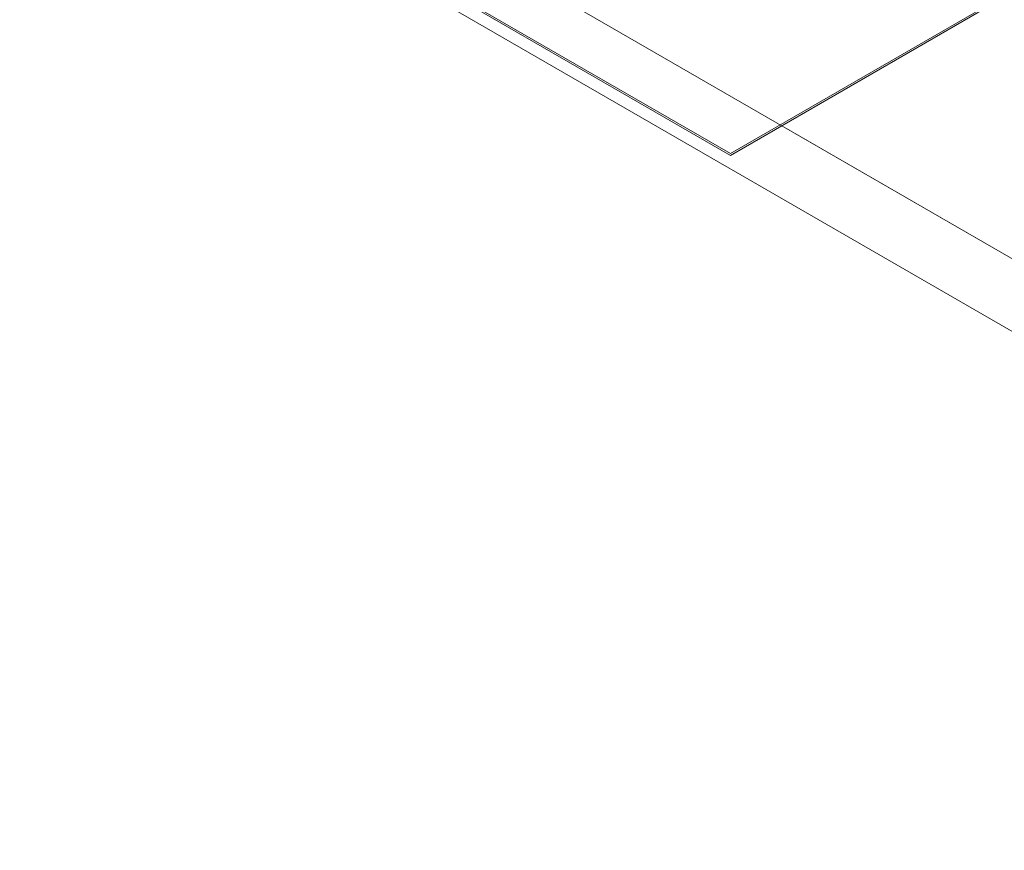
# Model space of a CAD drawing. Header units: millimetres. Extents: x 2 to 902, y -447 to 199.
# Tile 4 of 255: x 22.92 to 29.42, y 39.4 to 44.88. Entities that reach past the tile are written whole.
import ezdxf

# ---------------------------------------------------------------- set-up
doc = ezdxf.new("R2010")
doc.units = ezdxf.units.MM
doc.header["$MEASUREMENT"] = 0
doc.layers.add('IFC-Elemento construtivo genérico-Contorno', color=253, linetype='Continuous', lineweight=5)
doc.layers.add('IFC-Viga-Contorno', color=66, linetype='Continuous', lineweight=5)

msp = doc.modelspace()

# ---------------------------------------------------------------- linework, layer by layer
at = {"layer": 'IFC-Elemento construtivo genérico-Contorno', "color": 7, "lineweight": 5}
for p, q in [((25.2335, 45.3544), (27.6099, 43.9824)), ((25.2543, 45.3544), (27.6099, 43.9944)), ((27.6099, 43.9824), (29.2934, 44.9544)), ((27.6099, 43.9944), (29.2726, 44.9544))]:
    msp.add_line(p, q, dxfattribs=at)
at = {"layer": 'IFC-Viga-Contorno', "color": 7, "lineweight": 5}
for p, q in [((22.9205, 46.6017), (43.6923, 34.6091)), ((22.9205, 46.6017), (43.6923, 34.6091)), ((24.5121, 46.1628), (32.0619, 41.8038)), ((27.9492, 44.1783), (35.7688, 39.6637))]:
    msp.add_line(p, q, dxfattribs=at)

doc.saveas('drawing.dxf')
